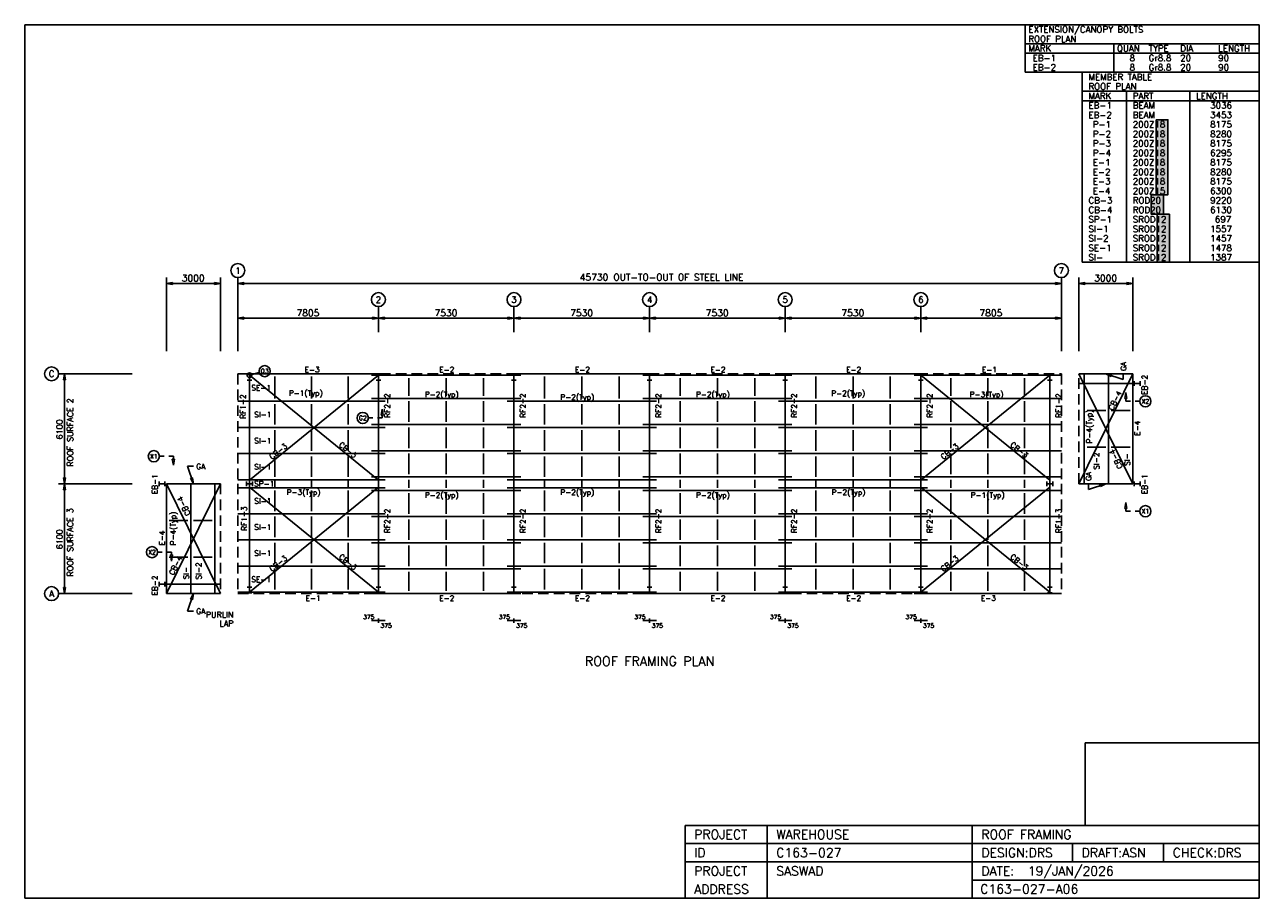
# Model space of a CAD drawing. Extents: x 0 to 68556, y 6387 to 54866.
import ezdxf
from ezdxf.enums import TextEntityAlignment as Align

# ---------------------------------------------------------------- set-up
doc = ezdxf.new("R2010")
doc.units = 0
doc.header["$MEASUREMENT"] = 0
doc.linetypes.add('CONTIN', pattern=[0])
doc.linetypes.add('DASHED', pattern=[877.43, 586.53, -290.9])
doc.layers.get('0').update_dxf_attribs({"linetype": 'CONTIN'})
for name, color, linetype in [('1', 7, 'CONTIN'), ('10', 10, 'CONTIN'), ('11', 7, 'CONTIN'), ('12', 6, 'CONTIN'), ('13', 1, 'CONTIN'), ('14', 7, 'CONTIN'), ('15', 7, 'CONTIN'), ('2', 6, 'CONTIN'), ('22', 7, 'CONTIN'), ('26', 7, 'CONTIN'), ('3', 7, 'CONTIN'), ('4', 7, 'CONTIN'), ('5', 5, 'DASHED'), ('6', 6, 'CONTIN'), ('7', 7, 'CONTIN')]:
    doc.layers.add(name, color=color, linetype=linetype)
doc.styles.add('SIMPLEX', font='SIMPLEX')
picture_1 = doc.add_image_def('image1.png', size_in_pixel=(129, 61))

# ---------------------------------------------------------------- blocks, each defined once
blk = doc.blocks.new('RW1BLT')
for p, q in [((-11935.911, 0), (0, 0)), ((-11935.911, 0), (-11935.911, -2419.4412)), ((0, 0), (0, -2419.4412)), ((-11935.911, -967.77655), (0, -967.77655)), ((-7419.6201, -967.77655), (-7419.6201, -2419.4412)), ((-11935.911, -1451.6649), (0, -1451.6649)), ((-11935.911, -2419.4412), (0, -2419.4412))]:
    blk.add_line(p, q)
at = {"layer": '14', "style": 'SIMPLEX'}
for s, p in [('EXTENSION/CANOPY BOLTS', (-11774.614, -403.24026)), ('ROOF PLAN', (-11774.614, -887.12866)), ('MARK', (-11774.614, -1371.0167)), ('QUAN', (-7258.3242, -1371.0167)), ('TYPE', (-5645.3633, -1371.0167)), ('DIA', (-4032.4023, -1371.0167)), ('LENGTH', (-2096.8496, -1371.0167))]:
    blk.add_text(s, height=322.592163, dxfattribs=at).set_placement(p)
at = {"layer": '26', "style": 'SIMPLEX'}
for s, height, p in [(' EB-1', 322.592163, (-11774.614, -1854.905)), ('8', 322.59216, (-6613.1387, -1854.905)), ('Gr8.8', 322.592163, (-5645.3633, -1854.905)), ('20', 322.592163, (-4032.4023, -1854.905)), ('90', 322.592163, (-2096.8496, -1854.905)), (' EB-2', 322.592163, (-11774.614, -2338.7932)), ('8', 322.59216, (-6613.1387, -2338.7932)), ('Gr8.8', 322.592163, (-5645.3633, -2338.7932)), ('20', 322.592163, (-4032.4023, -2338.7932)), ('90', 322.592163, (-2096.8496, -2338.7932))]:
    blk.add_text(s, height=height, dxfattribs=at).set_placement(p)
blk = doc.blocks.new('RW1TBL')
for p, q in [((-9032.5811, 0), (0, 0)), ((-9032.5811, 0), (-9032.5811, -9677.7656)), ((0, 0), (0, -9677.7656)), ((-9032.5811, -967.77655), (0, -967.77655)), ((-9032.5811, -967.77655), (-9032.5811, -1451.6649)), ((-6774.436, -967.77655), (-6774.436, -1451.6649)), ((-3548.5144, -967.77655), (-3548.5144, -1451.6649)), ((-9032.5811, -1451.6649), (-9032.5811, -9677.7656)), ((-9032.5811, -1451.6649), (0, -1451.6649)), ((-6774.436, -1451.6649), (-6774.436, -9677.7656)), ((-3548.5144, -1451.6649), (-3548.5144, -9677.7656)), ((-9032.5811, -9677.7656), (0, -9677.7656))]:
    blk.add_line(p, q)
at = {"layer": '14', "style": 'SIMPLEX'}
for s, p in [('MEMBER TABLE', (-8709.9893, -403.24026)), ('ROOF PLAN', (-8709.9893, -887.12866)), ('MARK', (-8709.9893, -1371.0167)), ('PART', (-6451.8438, -1371.0167)), ('LENGTH', (-3225.9221, -1371.0167))]:
    blk.add_text(s, height=322.592163, dxfattribs=at).set_placement(p)
at = {"layer": '26', "style": 'SIMPLEX'}
for s, p in [('EB-1', (-8709.9893, -1854.9052)), ('BEAM', (-6451.8438, -1854.9052)), ('   3036', (-3225.9221, -1854.9052)), ('EB-2', (-8709.9893, -2338.7935)), (' P-1', (-8709.9893, -2822.6816)), ('200Z18', (-6451.8438, -2822.6816)), ('BEAM', (-6451.8438, -2338.7935)), ('   3453', (-3225.9221, -2338.7935)), ('   8175', (-3225.9221, -2822.6816)), (' P-2', (-8709.9893, -3306.5698)), ('200Z18', (-6451.8438, -3306.5698)), ('   8280', (-3225.9221, -3306.5698)), (' P-3', (-8709.9893, -3790.458)), ('200Z18', (-6451.8438, -3790.458)), ('   8175', (-3225.9221, -3790.458)), (' P-4', (-8709.9893, -4274.3462)), ('200Z18', (-6451.8438, -4274.3462)), ('   6295', (-3225.9221, -4274.3462)), (' E-1', (-8709.9893, -4758.2349)), (' E-2', (-8709.9893, -5242.123)), ('200Z18', (-6451.8438, -4758.2349)), ('200Z18', (-6451.8438, -5242.123)), ('   8175', (-3225.9221, -4758.2349)), ('   8280', (-3225.9221, -5242.123)), (' E-3', (-8709.9893, -5726.0112)), ('200Z18', (-6451.8438, -5726.0112)), ('   8175', (-3225.9221, -5726.0112)), (' E-4', (-8709.9893, -6209.8994)), ('200Z15', (-6451.8438, -6209.8994)), ('   6300', (-3225.9221, -6209.8994)), ('CB-3', (-8709.9893, -6693.7881)), ('CB-4', (-8709.9893, -7177.6758)), ('ROD20', (-6451.8438, -6693.7881)), ('ROD20', (-6451.8438, -7177.6758)), ('   9220', (-3225.9221, -6693.7881)), ('   6130', (-3225.9221, -7177.6758)), ('SP-1', (-8709.9893, -7661.5649)), ('SROD12', (-6451.8438, -7661.5649)), ('    697', (-3225.9221, -7661.5649)), ('SI-1', (-8709.9893, -8145.4526)), ('SROD12', (-6451.8438, -8145.4526)), ('   1557', (-3225.9221, -8145.4526)), ('SI-2', (-8709.9893, -8629.3418)), ('SE-1', (-8709.9893, -9113.2295)), ('SROD12', (-6451.8438, -8629.3418)), ('SROD12', (-6451.8438, -9113.2295)), ('   1457', (-3225.9221, -8629.3418)), ('   1478', (-3225.9221, -9113.2295)), ('SI-', (-8709.9893, -9597.1182)), ('SROD12', (-6451.8438, -9597.1182)), ('   1387', (-3225.9221, -9597.1182))]:
    blk.add_text(s, height=322.592163, dxfattribs=at).set_placement(p)
blk = doc.blocks.new('WCOL')
for p, q in [((-10.2, 0), (10.2, 0)), ((0, 0), (0, -25.4)), ((-10.2, -25.4), (10.2, -25.4))]:
    blk.add_line(p, q)
blk = doc.blocks.new('ARROWP')
for p, q in [((0, 0), (-335, 56)), ((-335, 56), (-335, -56)), ((0, 0), (-335, -56))]:
    blk.add_line(p, q)
blk = doc.blocks.new('CUTSEC')
at = {"layer": '7'}
for p, q in [((-387.11063, 0), (-129.03688, 0)), ((129.03688, 0), (387.110626, 0)), ((387.110626, 0), (387.110626, 154.844284))]:
    blk.add_line(p, q, dxfattribs=at)
at = {"layer": '7', "rotation": 90}
blk.add_blockref('ARROWP', (387.110626, 490.340179), dxfattribs=at)
blk = doc.blocks.new('ARROW')
for p, q in [((0, 0), (-335, 56)), ((-335, 56), (-335, -56)), ((0, 0), (-335, -56))]:
    blk.add_line(p, q)

msp = doc.modelspace()

# ---------------------------------------------------------------- hatches: boundary and pattern name
at = {"linetype": 'Continuous'}
h = msp.add_hatch(color=256, dxfattribs=at)
h.dxf.hatch_style = 1
h.paths.add_polyline_path([(62834, 49594), (62834, 45426), (63478, 45426), (63478, 49594)])
h.paths.add_polyline_path([(62892, 44348), (62892, 41691), (63565, 41691), (63565, 44348)])
h.paths.add_polyline_path([(62555, 45426), (62555, 44348), (63230, 44348), (63230, 45426)])

# ---------------------------------------------------------------- linework, layer by layer
for p, q in [((68556, 6387), (68556, 11702)), ((36669, 6387), (36669, 10436)), ((36669, 10436), (68556, 10436)), ((41225, 6387), (41225, 10436)), ((52613, 6387), (52613, 10436)), ((36669, 9424), (68556, 9424)), ((58180, 9424), (58180, 8412)), ((63241, 9424), (63241, 8412)), ((36669, 8412), (68556, 8412)), ((52613, 7400), (68556, 7400)), ((36669, 6387), (68556, 6387))]:
    msp.add_line(p, q)
for points in [[(62834, 49594), (63478, 49594), (63478, 45426), (62834, 45426)], [(62555, 45426), (63230, 45426), (63230, 44348), (62555, 44348)], [(62892, 44348), (63565, 44348), (63565, 41691), (62892, 41691)]]:
    msp.add_lwpolyline(points, close=True, dxfattribs=at)
at = {"layer": '1'}
for p, q in [((20015, 35494), (11835, 35494)), ((12480, 29594), (19640, 35413)), ((12480, 35413), (19640, 29594)), ((13884, 35339), (13884, 34121)), ((15928, 35339), (15928, 34121)), ((17971, 35339), (17971, 34121)), ((27545, 35413), (19265, 35413)), ((21335, 35258), (21335, 34276)), ((23405, 35258), (23405, 34276)), ((25475, 35258), (25475, 34276)), ((35075, 35494), (26795, 35494)), ((28865, 35339), (28865, 34121)), ((30935, 35339), (30935, 34121)), ((33005, 35339), (33005, 34121)), ((42605, 35413), (34325, 35413)), ((36395, 35258), (36395, 34276)), ((38465, 35258), (38465, 34276)), ((40535, 35258), (40535, 34276)), ((50135, 35494), (41855, 35494)), ((43925, 35339), (43925, 34121)), ((45995, 35339), (45995, 34121)), ((48065, 35339), (48065, 34121)), ((57565, 35413), (49385, 35413)), ((49760, 29594), (56920, 35413)), ((49760, 35413), (56920, 29594)), ((51429, 35258), (51429, 34276)), ((53473, 35258), (53473, 34276)), ((55516, 35258), (55516, 34276)), ((58533, 35494), (61533, 29394)), ((58533, 29394), (61533, 35494)), ((58833, 29394), (58833, 35494)), ((60183, 29394), (60183, 35494)), ((61533, 29394), (61533, 35494)), ((11835, 33966), (20015, 33966)), ((13884, 33811), (13884, 32671)), ((15928, 33811), (15928, 32671)), ((17971, 33811), (17971, 32671)), ((19265, 34121), (27545, 34121)), ((21335, 33966), (21335, 32825)), ((23405, 33966), (23405, 32825)), ((25475, 33966), (25475, 32825)), ((26795, 33966), (35075, 33966)), ((28865, 33811), (28865, 32671)), ((30935, 33811), (30935, 32671)), ((33005, 33811), (33005, 32671)), ((34325, 34121), (42605, 34121)), ((36395, 33966), (36395, 32825)), ((38465, 33966), (38465, 32825)), ((40535, 33966), (40535, 32825)), ((41855, 33966), (50135, 33966)), ((43925, 33811), (43925, 32671)), ((45995, 33811), (45995, 32671)), ((48065, 33811), (48065, 32671)), ((49385, 34121), (57565, 34121)), ((51429, 33966), (51429, 32825)), ((53473, 33966), (53473, 32825)), ((55516, 33966), (55516, 32825)), ((58988, 33461), (60028, 33461)), ((60338, 33461), (61378, 33461)), ((60338, 33461), (61378, 33461)), ((11835, 32516), (20015, 32516)), ((13884, 32361), (13884, 31220)), ((15928, 32361), (15928, 31220)), ((17971, 32361), (17971, 31220)), ((19265, 32671), (27545, 32671)), ((21335, 32516), (21335, 31375)), ((23405, 32516), (23405, 31375)), ((25475, 32516), (25475, 31375)), ((26795, 32516), (35075, 32516)), ((28865, 32361), (28865, 31220)), ((30935, 32361), (30935, 31220)), ((33005, 32361), (33005, 31220)), ((34325, 32671), (42605, 32671)), ((36395, 32516), (36395, 31375)), ((38465, 32516), (38465, 31375)), ((40535, 32516), (40535, 31375)), ((41855, 32516), (50135, 32516)), ((43925, 32361), (43925, 31220)), ((45995, 32361), (45995, 31220)), ((48065, 32361), (48065, 31220)), ((49385, 32671), (57565, 32671)), ((51429, 32516), (51429, 31375)), ((53473, 32516), (53473, 31375)), ((55516, 32516), (55516, 31375)), ((11835, 31065), (20015, 31065)), ((13884, 30910), (13884, 29770)), ((15928, 30910), (15928, 29770)), ((17971, 30910), (17971, 29770)), ((19265, 31220), (27545, 31220)), ((21335, 31065), (21335, 29925)), ((23405, 31065), (23405, 29925)), ((25475, 31065), (25475, 29925)), ((26795, 31065), (35075, 31065)), ((28865, 30910), (28865, 29770)), ((30935, 30910), (30935, 29770)), ((33005, 30910), (33005, 29770)), ((34325, 31220), (42605, 31220)), ((36395, 31065), (36395, 29925)), ((38465, 31065), (38465, 29925)), ((40535, 31065), (40535, 29925)), ((41855, 31065), (50135, 31065)), ((43925, 30910), (43925, 29770)), ((45995, 30910), (45995, 29770)), ((48065, 30910), (48065, 29770)), ((49385, 31220), (57565, 31220)), ((51429, 31065), (51429, 29925)), ((53473, 31065), (53473, 29925)), ((55516, 31065), (55516, 29925)), ((58988, 31427), (60028, 31427)), ((60338, 31427), (61378, 31427)), ((60338, 31427), (61378, 31427)), ((11835, 29615), (20015, 29615)), ((13884, 29615), (13884, 29173)), ((15928, 29615), (15928, 29173)), ((17971, 29615), (17971, 29173)), ((19265, 29770), (27545, 29770)), ((21335, 29615), (21335, 29173)), ((23405, 29615), (23405, 29173)), ((25475, 29615), (25475, 29173)), ((26795, 29615), (35075, 29615)), ((28865, 29615), (28865, 29173)), ((30935, 29615), (30935, 29173)), ((33005, 29615), (33005, 29173)), ((34325, 29770), (42605, 29770)), ((36395, 29615), (36395, 29173)), ((38465, 29615), (38465, 29173)), ((40535, 29615), (40535, 29173)), ((41855, 29615), (50135, 29615)), ((43925, 29615), (43925, 29173)), ((45995, 29615), (45995, 29173)), ((48065, 29615), (48065, 29173)), ((49385, 29770), (57565, 29770)), ((51429, 29615), (51429, 29173)), ((53473, 29615), (53473, 29173)), ((55516, 29615), (55516, 29173)), ((7867, 29394), (7867, 23294)), ((7867, 29394), (10867, 23294)), ((7867, 23294), (10867, 29394)), ((9217, 29394), (9217, 23294)), ((10567, 29394), (10567, 23294)), ((11835, 29173), (20015, 29173)), ((12480, 23375), (19640, 29194)), ((12480, 29194), (19640, 23375)), ((13884, 29018), (13884, 27877)), ((15928, 29018), (15928, 27877)), ((17971, 29018), (17971, 27877)), ((19265, 29018), (27545, 29018)), ((21335, 28863), (21335, 27722)), ((23405, 28863), (23405, 27722)), ((25475, 28863), (25475, 27722)), ((26795, 29173), (35075, 29173)), ((28865, 29018), (28865, 27877)), ((30935, 29018), (30935, 27877)), ((33005, 29018), (33005, 27877)), ((34325, 29018), (42605, 29018)), ((36395, 28863), (36395, 27722)), ((38465, 28863), (38465, 27722)), ((40535, 28863), (40535, 27722)), ((41855, 29173), (50135, 29173)), ((43925, 29018), (43925, 27877)), ((45995, 29018), (45995, 27877)), ((48065, 29018), (48065, 27877)), ((49385, 29018), (57565, 29018)), ((49760, 23375), (56920, 29194)), ((49760, 29194), (56920, 23375)), ((51429, 28863), (51429, 27722)), ((53473, 28863), (53473, 27722)), ((55516, 28863), (55516, 27722)), ((11835, 27722), (20015, 27722)), ((13884, 27568), (13884, 26427)), ((15928, 27568), (15928, 26427)), ((17971, 27568), (17971, 26427)), ((19265, 27568), (27545, 27568)), ((26795, 27722), (35075, 27722)), ((28865, 27568), (28865, 26427)), ((30935, 27568), (30935, 26427)), ((33005, 27568), (33005, 26427)), ((34325, 27568), (42605, 27568)), ((41855, 27722), (50135, 27722)), ((43925, 27568), (43925, 26427)), ((45995, 27568), (45995, 26427)), ((48065, 27568), (48065, 26427)), ((49385, 27568), (57565, 27568)), ((9062, 27361), (8022, 27361)), ((9062, 27361), (8022, 27361)), ((10412, 27361), (9372, 27361)), ((21335, 27413), (21335, 26272)), ((23405, 27413), (23405, 26272)), ((25475, 27413), (25475, 26272)), ((36395, 27413), (36395, 26272)), ((38465, 27413), (38465, 26272)), ((40535, 27413), (40535, 26272)), ((51429, 27413), (51429, 26272)), ((53473, 27413), (53473, 26272)), ((55516, 27413), (55516, 26272)), ((11835, 26272), (20015, 26272)), ((13884, 26117), (13884, 24977)), ((15928, 26117), (15928, 24977)), ((17971, 26117), (17971, 24977)), ((19265, 26117), (27545, 26117)), ((26795, 26272), (35075, 26272)), ((28865, 26117), (28865, 24977)), ((30935, 26117), (30935, 24977)), ((33005, 26117), (33005, 24977)), ((34325, 26117), (42605, 26117)), ((41855, 26272), (50135, 26272)), ((43925, 26117), (43925, 24977)), ((45995, 26117), (45995, 24977)), ((48065, 26117), (48065, 24977)), ((49385, 26117), (57565, 26117)), ((21335, 25962), (21335, 24822)), ((23405, 25962), (23405, 24822)), ((25475, 25962), (25475, 24822)), ((36395, 25962), (36395, 24822)), ((38465, 25962), (38465, 24822)), ((40535, 25962), (40535, 24822)), ((51429, 25962), (51429, 24822)), ((53473, 25962), (53473, 24822)), ((55516, 25962), (55516, 24822)), ((9062, 25327), (8022, 25327)), ((9062, 25327), (8022, 25327)), ((10412, 25327), (9372, 25327)), ((11835, 24822), (20015, 24822)), ((26795, 24822), (35075, 24822)), ((41855, 24822), (50135, 24822)), ((13884, 24667), (13884, 23529)), ((15928, 24667), (15928, 23529)), ((17971, 24667), (17971, 23529)), ((19265, 24667), (27545, 24667)), ((21335, 24512), (21335, 23449)), ((23405, 24512), (23405, 23449)), ((25475, 24512), (25475, 23449)), ((28865, 24667), (28865, 23529)), ((30935, 24667), (30935, 23529)), ((33005, 24667), (33005, 23529)), ((34325, 24667), (42605, 24667)), ((36395, 24512), (36395, 23449)), ((38465, 24512), (38465, 23449)), ((40535, 24512), (40535, 23449)), ((43925, 24667), (43925, 23529)), ((45995, 24667), (45995, 23529)), ((48065, 24667), (48065, 23529)), ((49385, 24667), (57565, 24667)), ((51429, 24512), (51429, 23449)), ((53473, 24512), (53473, 23449)), ((55516, 24512), (55516, 23449)), ((11835, 23375), (20015, 23375)), ((26795, 23375), (35075, 23375)), ((41855, 23375), (50135, 23375)), ((19265, 23294), (27545, 23294)), ((34325, 23294), (42605, 23294)), ((49385, 23294), (57565, 23294))]:
    msp.add_line(p, q, dxfattribs=at)
at = {"layer": '12'}
for p, q in [((7867, 36744), (7867, 40834)), ((10867, 36744), (10867, 40834)), ((11835, 36744), (11835, 40834)), ((57565, 36744), (57565, 40834)), ((58533, 36744), (58533, 40834)), ((61533, 36744), (61533, 40834)), ((19640, 39221), (19640, 37802)), ((27170, 39221), (27170, 37802)), ((34700, 39221), (34700, 37802)), ((42230, 39221), (42230, 37802)), ((49760, 39221), (49760, 37802)), ((5972, 35494), (1882, 35494)), ((1882, 29394), (5972, 29394)), ((5972, 23294), (1882, 23294))]:
    msp.add_line(p, q, dxfattribs=at)
at = {"layer": '13'}
for centre in [(11835, 41221), (57565, 41221), (19640, 39609), (27170, 39609), (34700, 39609), (42230, 39609), (49760, 39609), (1494, 35494), (1494, 23294)]:
    msp.add_circle(centre, 387, dxfattribs=at)
at = {"layer": '2'}
for p, q in [((7867, 40512), (10867, 40512)), ((11835, 40512), (57565, 40512)), ((58533, 40512), (61533, 40512)), ((11835, 38576), (57565, 38576)), ((2204, 35494), (2204, 23294)), ((19640, 21802), (19265, 21802)), ((19640, 21681), (19640, 21923)), ((19640, 21681), (19640, 21923)), ((19640, 21802), (20015, 21802)), ((27170, 21802), (26795, 21802)), ((27170, 21681), (27170, 21923)), ((27170, 21681), (27170, 21923)), ((27170, 21802), (27545, 21802)), ((34700, 21802), (34325, 21802)), ((34700, 21681), (34700, 21923)), ((34700, 21681), (34700, 21923)), ((34700, 21802), (35075, 21802)), ((42230, 21802), (41855, 21802)), ((42230, 21681), (42230, 21923)), ((42230, 21681), (42230, 21923)), ((42230, 21802), (42605, 21802)), ((49760, 21802), (49385, 21802)), ((49760, 21681), (49760, 21923)), ((49760, 21681), (49760, 21923)), ((49760, 21802), (50135, 21802))]:
    msp.add_line(p, q, dxfattribs=at)
at = {"layer": '22'}
for p, q in [((68556, 54866), (0, 54866)), ((0, 54866), (0, 6387)), ((68556, 6387), (68556, 54866)), ((0, 6387), (68556, 6387))]:
    msp.add_line(p, q, dxfattribs=at)
at = {"layer": '3'}
for p, q in [((60033, 35494), (61001, 35171)), ((61001, 35494), (61001, 35171)), ((9367, 29394), (9045, 30362)), ((9045, 30362), (9367, 30362)), ((59065, 29394), (59065, 29071)), ((60033, 29394), (59065, 29071)), ((9367, 23294), (9045, 22326)), ((9045, 22326), (9367, 22326))]:
    msp.add_line(p, q, dxfattribs=at)
at = {"layer": '4'}
for p, q in [((12480, 23294), (12480, 35494)), ((19640, 23294), (19640, 35494)), ((27170, 23294), (27170, 35494)), ((34700, 23294), (34700, 35494)), ((42230, 23294), (42230, 35494)), ((49760, 23294), (49760, 35494)), ((56920, 23294), (56920, 35494)), ((58533, 34964), (61533, 34964)), ((10867, 29394), (7867, 29394)), ((58533, 29394), (61533, 29394)), ((10867, 23824), (7867, 23824))]:
    msp.add_line(p, q, dxfattribs=at)
at = {"layer": '5'}
for p, q in [((11835, 35494), (11835, 29394)), ((11835, 35494), (57565, 35494)), ((57565, 35494), (57565, 29394)), ((58533, 29394), (58533, 35494)), ((58533, 35494), (61533, 35494)), ((61533, 35494), (61533, 29394)), ((7867, 29394), (10867, 29394)), ((7867, 23294), (7867, 29394)), ((10867, 29394), (10867, 23294)), ((11835, 29394), (11835, 23294)), ((57565, 29394), (57565, 23294)), ((61533, 29394), (58533, 29394)), ((10867, 23294), (7867, 23294)), ((11835, 23294), (57565, 23294))]:
    msp.add_line(p, q, dxfattribs=at)
at = {"layer": '6'}
for p, q in [((58533, 35494), (61533, 35494)), ((10867, 29394), (7867, 29394)), ((58533, 29394), (61533, 29394)), ((10867, 23294), (7867, 23294))]:
    msp.add_line(p, q, dxfattribs=at)
at = {"layer": '7'}
msp.add_line((12605, 35447), (13029, 35560), dxfattribs=at)
for centre, radius in [((13328, 35640), 310), ((12480, 35413), 129), ((62230, 33969), 310), ((18773, 33044), 310), ((7171, 30919), 310), ((62230, 27869), 310), ((7070, 25595), 310)]:
    msp.add_circle(centre, radius, dxfattribs=at)

# ---------------------------------------------------------------- block references
at = {"xscale": 1.089040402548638, "yscale": 1.089040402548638, "zscale": 1.089040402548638}
for name, p in [('RW1BLT', (68556, 54866)), ('RW1TBL', (68556, 52231))]:
    msp.add_blockref(name, p, dxfattribs=at)
at = {"layer": '10', "yscale": 12.7004795, "zscale": 12.7004795}
for p, xscale in [((12480, 35454), -12.70048), ((19640, 35454), -12.70048), ((27170, 35454), -12.70048), ((34700, 35454), -12.70048), ((42230, 35454), -12.70048), ((49760, 35454), -12.70048), ((56920, 35454), -12.70048), ((12480, 23657), 12.7004795), ((19640, 23657), 12.7004795), ((27170, 23657), 12.7004795), ((34700, 23657), 12.7004795), ((42230, 23657), 12.7004795), ((49760, 23657), 12.7004795), ((56920, 23657), 12.7004795)]:
    msp.add_blockref('WCOL', p, dxfattribs=dict(at, xscale=xscale))
at = {"layer": '10', "xscale": 12.7004795, "yscale": 12.7004795, "zscale": 12.7004795}
for p, rotation in [((61614, 34964), 90), ((7787, 29394), 270), ((12319, 29394), 90), ((56759, 29394), 90), ((61614, 29394), 90), ((7787, 23824), 270)]:
    msp.add_blockref('WCOL', p, dxfattribs=dict(at, rotation=rotation))
at = {"layer": '2'}
for p, rotation in [((7867, 40512), 180), ((11835, 40512), 180), ((58533, 40512), 180), ((11835, 38576), 180), ((19640, 38576), 180), ((27170, 38576), 180), ((34700, 38576), 180), ((42230, 38576), 180), ((49760, 38576), 180), ((2204, 35494), 90), ((2204, 29394), 270), ((2204, 29394), 90), ((2204, 23294), 270)]:
    msp.add_blockref('ARROW', p, dxfattribs=dict(at, rotation=rotation))
for p in [(10867, 40512), (57565, 40512), (61533, 40512), (19640, 38576), (27170, 38576), (34700, 38576), (42230, 38576), (49760, 38576), (57565, 38576)]:
    msp.add_blockref('ARROW', p, dxfattribs=at)
at = {"layer": '3'}
for p, rotation in [((60033, 35494), 161.565), ((9367, 29394), 288.435), ((60033, 29394), 18.435), ((9367, 23294), 71.565)]:
    msp.add_blockref('ARROWP', p, dxfattribs=dict(at, rotation=rotation))
at = {"layer": '7', "yscale": -1, "zscale": -1, "rotation": 180}
for p in [(61533, 33969), (61533, 27869)]:
    msp.add_blockref('CUTSEC', p, dxfattribs=at)
at = {"layer": '7'}
msp.add_blockref('CUTSEC', (19469, 33044), dxfattribs=at)
at = {"layer": '7', "yscale": -1, "zscale": -1}
for p in [(7867, 30919), (7767, 25595)]:
    msp.add_blockref('CUTSEC', p, dxfattribs=at)

# ---------------------------------------------------------------- texts
at = {"layer": '11', "style": 'SIMPLEX'}
for s, height, p in [('45730', 370, (30821, 40667)), ('375', 241.9, (18793, 21883)), ('375', 241.9, (26323, 21883)), ('375', 241.9, (33853, 21883)), ('375', 241.9, (41383, 21883)), ('375', 241.9, (48913, 21883)), ('375', 241.9, (19761, 21399)), ('375', 241.9, (27291, 21399)), ('375', 241.9, (34821, 21399)), ('375', 241.9, (42351, 21399)), ('375', 241.9, (49881, 21399))]:
    msp.add_text(s, height=height, dxfattribs=at).set_placement(p)
for p in [(2097, 31855), (2097, 25755)]:
    msp.add_text('6100', height=322.6, rotation=90, dxfattribs=at).set_placement(p)
at = {"layer": '13', "style": 'SIMPLEX'}
for s, p in [('1', (11835, 41221)), ('7', (57565, 41221)), ('2', (19640, 39609)), ('3', (27170, 39609)), ('4', (34700, 39609)), ('5', (42230, 39609)), ('6', (49760, 39609)), ('C', (1494, 35494)), ('A', (1494, 23294))]:
    msp.add_text(s, height=348, dxfattribs=at).set_placement(p, align=Align.MIDDLE_CENTER)
at = {"layer": '14', "style": 'SIMPLEX'}
for s, height, p in [('PROJECT', 506.1, (37175, 9677)), ('WAREHOUSE', 506.1, (41731, 9677)), ('ROOF FRAMING', 506.13, (53119, 9677)), ('ID', 506.1, (37175, 8665)), ('C163-027', 506.1, (41731, 8665)), ('DESIGN:DRS', 506.1, (53119, 8665)), ('DRAFT:ASN', 506.1, (58686, 8665)), ('CHECK:DRS', 506.1, (63748, 8665)), ('PROJECT', 506.1, (37175, 7653)), ('SASWAD', 506.1, (41731, 7653)), ('DATE:', 506.1, (53119, 7653)), ('19/JAN/2026', 506.13, (55700, 7653)), ('ADDRESS', 506.1, (37175, 6640)), ('C163-027-A06', 506.13, (53059, 6649))]:
    msp.add_text(s, height=height, dxfattribs=at).set_placement(p)
at = {"layer": '15', "style": 'SIMPLEX'}
for s, p in [('3000', (8722, 40619)), (' OUT-TO-OUT OF STEEL LINE', (32434, 40667)), ('3000', (59388, 40619)), ('7805', (15092, 38684)), ('7530', (22760, 38684)), ('7530', (30290, 38684)), ('7530', (37820, 38684)), ('7530', (45350, 38684)), ('7805', (53017, 38684))]:
    msp.add_text(s, height=370, dxfattribs=at).set_placement(p)
for s, p in [('ROOF SURFACE 2', (2688, 30347)), ('ROOF SURFACE 3', (2688, 24247))]:
    msp.add_text(s, height=322.59, rotation=90, dxfattribs=at).set_placement(p)
msp.add_text('ROOF FRAMING PLAN', height=516.15, dxfattribs=at).set_placement((34700, 19286), align=Align.CENTER)
at = {"layer": '2', "style": 'SIMPLEX'}
for s, p in [('PURLIN', (11593, 21963)), ('LAP', (11593, 21479))]:
    msp.add_text(s, height=322.6, dxfattribs=at).set_placement(p, align=Align.RIGHT)
at = {"layer": '3', "style": 'SIMPLEX'}
for s, p in [(' E-3', (15336, 35575)), (' E-2', (22816, 35575)), (' E-2', (30346, 35575)), (' E-2', (37876, 35575)), (' E-2', (45406, 35575)), (' E-1', (52943, 35575)), ('SE-1', (12584, 34569)), (' P-1(Typ)', (14463, 34275)), (' P-2(Typ)', (22010, 34202)), (' P-2(Typ)', (29540, 34047)), (' P-2(Typ)', (37070, 34202)), (' P-2(Typ)', (44583, 34261)), (' P-3(Typ)', (52267, 34202)), ('SI-1', (12745, 33080)), ('SI-1', (12745, 31629)), ('GA', (9529, 30200)), ('SI-1', (12745, 30179)), ('SP-1', (12739, 29243)), (' P-3(Typ)', (14342, 28770)), (' P-2(Typ)', (22010, 28615)), (' P-2(Typ)', (29540, 28770)), (' P-2(Typ)', (37070, 28615)), (' P-2(Typ)', (44600, 28770)), (' P-1(Typ)', (52324, 28615)), ('SI-1', (12745, 28286)), ('SI-1', (12745, 26836)), ('SI-1', (12745, 25386)), ('SE-1', (12584, 23937)), (' E-1', (15393, 22891)), (' E-2', (22816, 22891)), (' E-2', (30346, 22891)), (' E-2', (37876, 22891)), (' E-2', (45406, 22891)), (' E-3', (52886, 22891)), ('GA', (9529, 22165))]:
    msp.add_text(s, height=300, dxfattribs=at).set_placement(p)
for s, rotation, p in [('GA', 90, (61162, 35655)), ('EB-2', 90, (62339, 34335)), ('CB-4', 63.812, (60433, 33440)), (' RF1-2', 90, (12272, 32799)), (' RF2-2', 90, (20285, 32851)), (' RF2-2', 90, (27815, 32851)), (' RF2-2', 90, (35345, 32851)), (' RF2-2', 90, (42875, 32851)), (' RF2-2', 90, (50405, 32851)), (' RF1-2', 90, (57565, 32851)), (' P-4(Typ)', 90, (59266, 31431)), (' E-4', 90, (61936, 31855)), ('CB-3', 320.896, (17413, 31508)), ('CB-3', 320.896, (54693, 31508)), ('CB-3', 39.104, (13731, 30715)), ('CB-3', 39.104, (51011, 30715)), ('SI-2', 90, (59669, 30176)), ('CB-4', 116.188, (60988, 30319)), ('SI-', 90, (61374, 30390)), ('EB-1', 90, (7383, 28821)), ('GA', 90, (59226, 29555)), ('EB-1', 90, (62339, 28821)), ('CB-4', 116.188, (9228, 27712)), (' P-4(Typ)', 90, (8393, 25771)), (' RF1-3', 90, (12335, 26579)), (' RF2-2', 90, (20285, 26453)), (' RF2-2', 90, (27815, 26453)), (' RF2-2', 90, (35345, 26453)), (' RF2-2', 90, (42875, 26453)), (' RF2-2', 90, (50405, 26453)), (' RF1-3', 90, (57565, 26453)), (' E-4', 90, (7787, 25755)), ('CB-3', 320.896, (17413, 25289)), ('CB-3', 320.896, (54693, 25289)), ('CB-4', 63.812, (8267, 24290)), ('SI-2', 90, (9811, 24076)), ('CB-3', 39.104, (13731, 24495)), ('CB-3', 39.104, (51011, 24495)), ('EB-2', 90, (7383, 23195)), ('SI-', 90, (9118, 24087))]:
    msp.add_text(s, height=300, rotation=rotation, dxfattribs=at).set_placement(p)
at = {"layer": '7', "style": 'SIMPLEX'}
for s, p in [('Q3', (13328, 35640)), ('X2', (62230, 33969)), ('G2', (18773, 33044)), ('X1', (7171, 30919)), ('X1', (62230, 27869)), ('X2', (7070, 25595))]:
    msp.add_text(s, height=247.8, dxfattribs=at).set_placement(p, align=Align.MIDDLE_CENTER)

# ---------------------------------------------------------------- pictures from other files: only their frames are drawn
at = {"linetype": 'Continuous'}
image = msp.add_image(picture_1, insert=(58877, 10436), size_in_units=(9679, 4577), dxfattribs=at)
image.dxf.flags = 7

doc.saveas('drawing.dxf')
